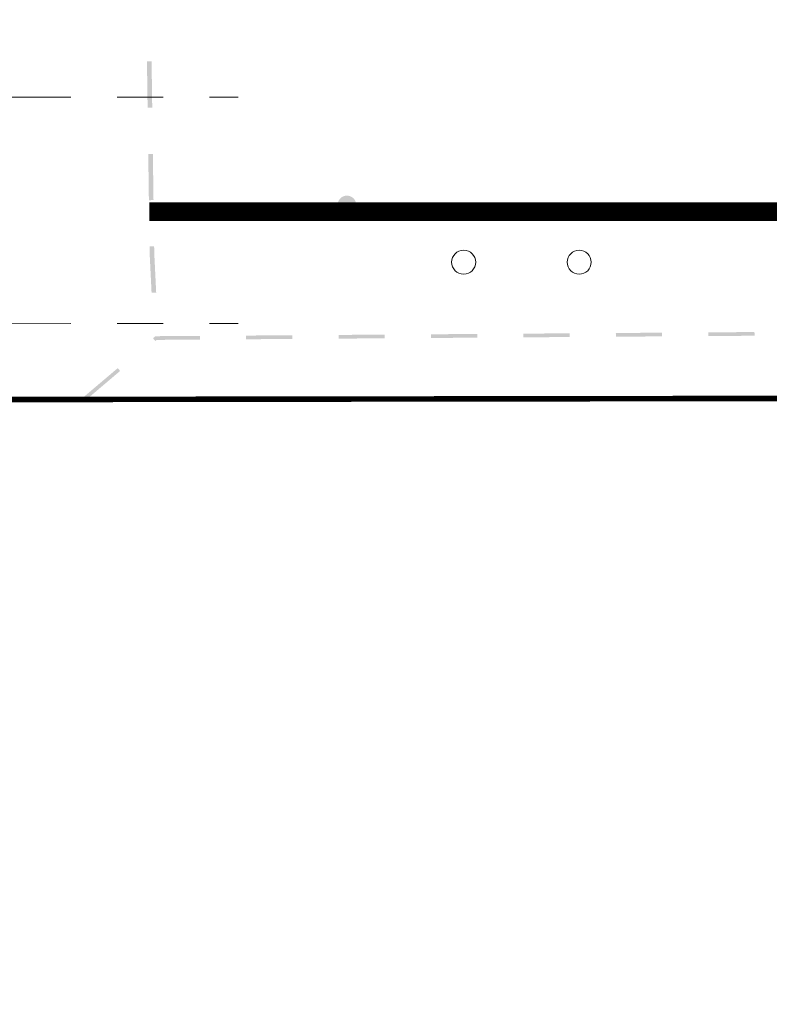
# Model space of a CAD drawing. Header units: millimetres. Extents: x 0 to 420, y 0 to 297.
# Tile 36 of 43: x 149 to 173, y 201 to 233. Entities that reach past the tile are written whole.
import ezdxf

# ---------------------------------------------------------------- set-up
doc = ezdxf.new("R2010")
doc.units = ezdxf.units.MM
for name, pattern in [('K5LT32769', [0]), ('K5LT_AXLED', [15.063659, 10.563659, -1.5, 1.5, -1.5]), ('K5LT_BASIC', [0]), ('K5LT_THIN', [0])]:
    doc.linetypes.add(name, pattern=pattern)
for name, color, linetype, true_color in [('Дороги', 7, 'Continuous', 0x666666), ('План ПС', 7, 'Continuous', 0x666666), ('Существующее оборудование', 7, 'Continuous', 0x7f7f7f), ('Топосъемка', 7, 'Continuous', 0x7f7f7f)]:
    doc.layers.add(name, color=color, linetype=linetype, true_color=true_color)

# ---------------------------------------------------------------- blocks, each defined once
blk = doc.blocks.new('U63')
at = {"layer": 'Существующее оборудование', "linetype": 'K5LT_THIN', "lineweight": 18}
blk.add_line((128.894, 220.506), (177.219, 220.506), dxfattribs=at)
blk = doc.blocks.new('U180')
at = {"layer": 'Топосъемка'}
blk.add_hatch(color=256, dxfattribs=at).paths.add_polyline_path([(159.688, 226.564), (159.717, 226.577), (159.744, 226.592), (159.769, 226.61), (159.792, 226.63), (159.814, 226.653), (159.832, 226.677), (159.848, 226.704), (159.861, 226.732), (159.872, 226.761), (159.879, 226.791), (159.883, 226.822), (159.883, 226.853), (159.881, 226.884), (159.875, 226.914), (159.867, 226.944), (159.855, 226.973), (159.84, 227), (159.823, 227.026), (159.803, 227.05), (159.781, 227.071), (159.757, 227.09), (159.73, 227.107), (159.703, 227.121), (159.674, 227.131), (159.644, 227.139), (159.613, 227.144), (159.582, 227.145), (159.551, 227.144), (159.521, 227.139), (159.491, 227.131), (159.479, 227.126), (159.45, 227.114), (159.423, 227.099), (159.398, 227.081), (159.375, 227.061), (159.354, 227.038), (159.335, 227.013), (159.319, 226.987), (159.306, 226.959), (159.296, 226.929), (159.288, 226.899), (159.284, 226.868), (159.284, 226.838), (159.286, 226.807), (159.292, 226.776), (159.3, 226.746), (159.312, 226.718), (159.327, 226.69), (159.344, 226.665), (159.364, 226.641), (159.386, 226.619), (159.41, 226.6), (159.437, 226.584), (159.464, 226.57), (159.493, 226.559), (159.523, 226.551), (159.554, 226.547), (159.585, 226.545), (159.616, 226.547), (159.646, 226.552), (159.676, 226.56)])

msp = doc.modelspace()

# ---------------------------------------------------------------- hatches: boundary and pattern name
at = {"layer": 'Топосъемка'}
for points in [[(153.24449, 231.498933), (153.094504, 231.496859), (153.115286, 229.996999), (153.265266, 229.999092)], [(153.286067, 228.499238), (153.136088, 228.497145), (153.156863, 226.997304), (153.306849, 226.999378)], [(153.327631, 225.499517), (153.177646, 225.497444), (153.180472, 225.294247), (153.180494, 225.292931), (153.180553, 225.291629), (153.243935, 223.996378), (153.393753, 224.003706), (153.330437, 225.297636)], [(154.810543, 222.597534), (153.390491, 222.587664), (153.368746, 222.587511), (153.35213, 222.57345), (153.291149, 222.521794), (153.368693, 222.430248), (153.413084, 222.467831), (154.811373, 222.47754)], [(157.810466, 222.618321), (156.310492, 222.607933), (156.311329, 222.487921), (157.811296, 222.498328)], [(160.810402, 222.639134), (159.310434, 222.628727), (159.311264, 222.508734), (160.811232, 222.519141)], [(163.810326, 222.659921), (162.310351, 222.649534), (162.311187, 222.529522), (163.811156, 222.539928)], [(166.810242, 222.680728), (165.310293, 222.670328), (165.311124, 222.550335), (166.811072, 222.560734)], [(169.810177, 222.701541), (168.310209, 222.691135), (168.31104, 222.571141), (169.811015, 222.581529)], [(172.810101, 222.722329), (171.310153, 222.711929), (171.310982, 222.591935), (172.810931, 222.602335)], [(152.224032, 221.460832), (152.146481, 221.552397), (151.001839, 220.582987), (151.07939, 220.491422)]]:
    msp.add_hatch(color=256, dxfattribs=at).paths.add_polyline_path(points)

# ---------------------------------------------------------------- linework, layer by layer
at = {"layer": 'Дороги', "linetype": 'K5LT_BASIC', "const_width": 0.6}
msp.add_lwpolyline([(177.176122, 222.623666), (177.176122, 226.623666), (153.176122, 226.623666)], dxfattribs=at)
at = {"layer": 'План ПС', "linetype": 'K5LT_AXLED', "lineweight": 18}
for p, q in [((124.996496, 230.338161), (156.053343, 230.338161)), ((124.996496, 222.978161), (156.05333, 222.998685))]:
    msp.add_line(p, q, dxfattribs=at)
at = {"layer": 'Существующее оборудование', "linetype": 'K5LT_THIN', "lineweight": 18}
for centre in [(163.372176, 224.987062), (167.12058, 224.987062)]:
    msp.add_circle(centre, 0.390091, dxfattribs=at)
at = {"layer": 'Топосъемка', "linetype": 'K5LT32769', "const_width": 0.18}
msp.add_lwpolyline([(134.388461, 220.513938), (128.893515, 220.506265), (128.930196, 171.780086), (177.218949, 171.597194), (177.184822, 220.573702)], close=True, dxfattribs=at)

# ---------------------------------------------------------------- block references
at = {"layer": 'Существующее оборудование'}
msp.add_blockref('U63', (0, 0), dxfattribs=at)
at = {"layer": 'Топосъемка'}
msp.add_blockref('U180', (0, 0), dxfattribs=at)

doc.saveas('drawing.dxf')
